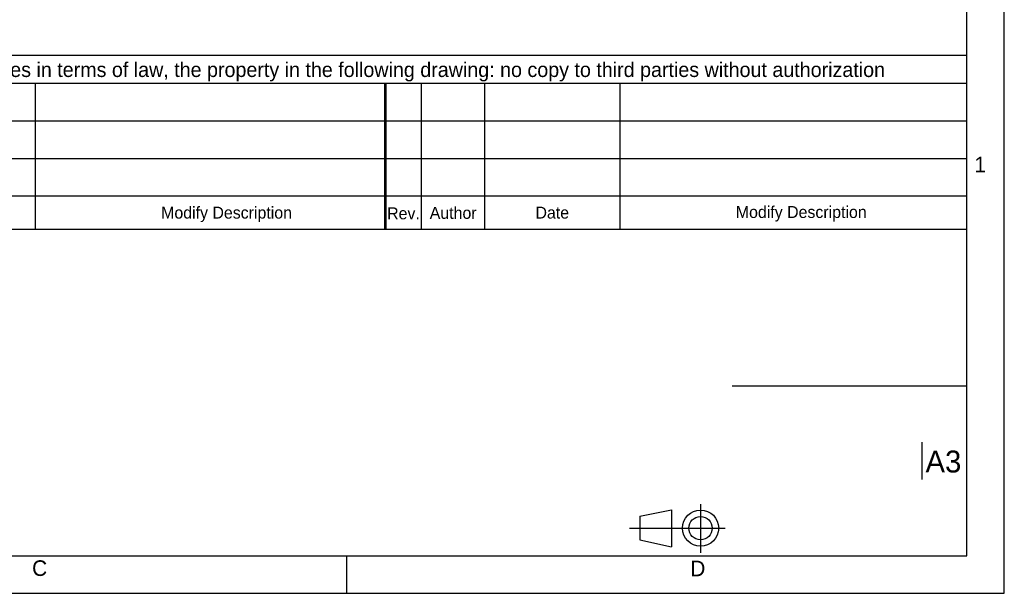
# Model space of a CAD drawing. Header units: millimetres. Extents: x 0 to 420, y 0 to 297.
# Tile 4 of 9: x 263 to 420, y 0 to 92. Entities that reach past the tile are written whole.
import ezdxf

# ---------------------------------------------------------------- set-up
doc = ezdxf.new("R2010")
doc.units = ezdxf.units.MM
doc.header["$LTSCALE"] = 23.1
doc.layers.get('0').update_dxf_attribs({"linetype": 'CONTINUOUS'})
doc.styles.add('TEXTSTYLE_2', font='trium.ttf')

msp = doc.modelspace()

# ---------------------------------------------------------------- linework, layer by layer
at = {"color": 2, "linetype": 'CONTINUOUS'}
for p, q in [((420, 0), (420, 297)), ((228.00618, 86.01578), (414.00618, 86.01578)), ((228.00618, 81.52126), (414.00618, 81.52126)), ((265.22932, 58.19553), (265.22932, 81.52126)), ((320.98653, 81.52126), (320.98653, 58.19553)), ((321.19787, 81.52126), (321.19787, 58.19553)), ((326.92218, 58.19553), (326.92218, 81.52126)), ((337.04555, 58.19553), (337.04555, 81.52126)), ((358.62367, 58.19553), (358.62367, 81.52126)), ((228.00618, 75.51664), (321.00618, 75.51664)), ((321.19787, 75.51664), (414.00618, 75.51664)), ((228.00618, 69.51202), (321.00618, 69.51202)), ((321.19787, 69.51202), (414.00618, 69.51202)), ((228.00618, 63.5074), (321.00618, 63.5074)), ((321.19787, 63.5074), (414.00618, 63.5074)), ((376.50417, 33.16677), (413.97117, 33.16677)), ((406.83245, 24.14734), (406.83245, 18.18076)), ((371.47428, 14.2728), (371.47428, 6.45308)), ((361.80252, 12.31787), (366.84908, 13.3584)), ((366.84908, 13.3584), (366.84908, 7.45123)), ((361.80252, 12.31787), (361.80252, 8.54624)), ((360.10482, 10.41439), (375.38414, 10.41439)), ((361.80252, 8.54624), (366.84908, 7.45123)), ((315, 0), (315, 6)), ((0, 0), (420, 0))]:
    msp.add_line(p, q, dxfattribs=at)
at = {"color": 7, "linetype": 'CONTINUOUS'}
for p, q in [((414, 6), (414, 291)), ((228.00618, 58.19553), (414.00002, 58.19112)), ((18, 6), (414, 6))]:
    msp.add_line(p, q, dxfattribs=at)
at = {"color": 2, "linetype": 'CONTINUOUS'}
for radius in [2.89927, 1.86486]:
    msp.add_circle((371.47428, 10.41439), radius, dxfattribs=at)

# ---------------------------------------------------------------- texts
at = {"color": 2, "linetype": 'CONTINUOUS', "line_spacing_factor": 0.9, "style": 'TEXTSTYLE_2'}
for s, insert, char_height, width, attachment_point in [('GEFRAN S.p.A. reserves in terms of law, the property in the following drawing: no copy to third parties without authorization', (229.0759, 84.86435), 2.35, 182.6385185, 1), ('1', (416.1442, 69.78408), 2.5, 1.9166667, 2), ('Modify Description', (285.31357, 61.79022), 1.9, 22.1877778, 1), ('Rev.', (321.41155, 61.67453), 1.9, 5.4537037, 1), ('Author', (328.21956, 61.74848), 1.9, 7.9237037, 1), ('Date', (345.11025, 61.79269), 1.9, 5.5944444, 1), ('Modify Description', (377.11543, 61.88744), 1.9, 22.1877778, 1), ('A3', (407.41007, 22.81084), 3.5, 5.9111111, 1), ('C', (265.90236, 5.2754), 2.5, 2.5, 2), ('D', (371.0394, 5.22447), 2.5, 2.5, 2)]:
    msp.add_mtext(s, dxfattribs=dict(at, insert=insert, char_height=char_height, width=width, attachment_point=attachment_point))

doc.saveas('drawing.dxf')
